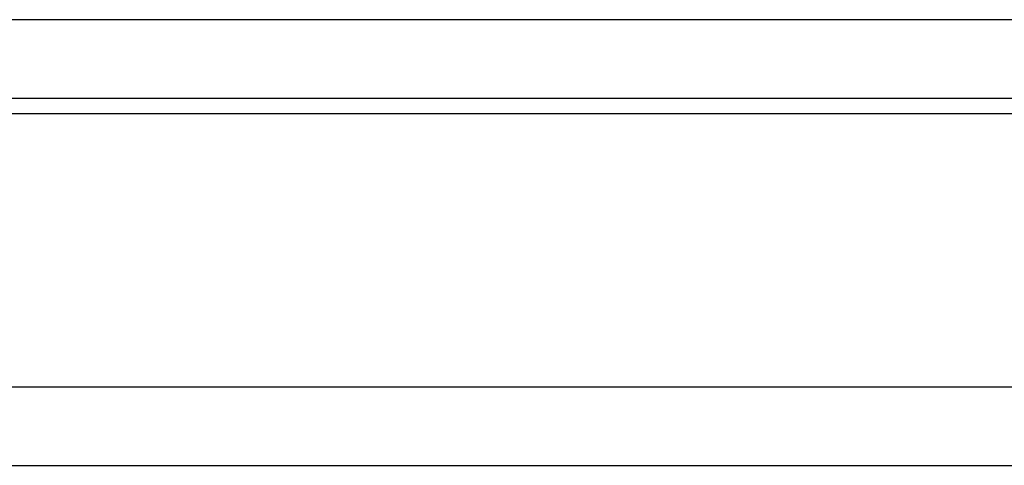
# Model space of a CAD drawing. Header units: millimetres. Extents: x 148 to 541, y 116 to 236.
# Tile 36 of 55: x 443 to 462, y 137 to 145. Entities that reach past the tile are written whole.
import ezdxf

# ---------------------------------------------------------------- set-up
doc = ezdxf.new("R2010")
doc.units = ezdxf.units.MM
doc.header["$LTSCALE"] = 0.1
doc.layers.add('OUT', color=3, linetype='CONTINUOUS')

msp = doc.modelspace()

# ---------------------------------------------------------------- linework, layer by layer
at = {"layer": 'OUT', "color": 0}
for p, q in [((466.516, 145.094), (419.712, 145.094)), ((495.614, 143.594), (390.614, 143.594)), ((337.828, 143.304), (540.614, 143.304)), ((339.037, 138.094), (540.614, 138.094)), ((295.614, 136.594), (540.614, 136.594))]:
    msp.add_line(p, q, dxfattribs=at)

doc.saveas('drawing.dxf')
